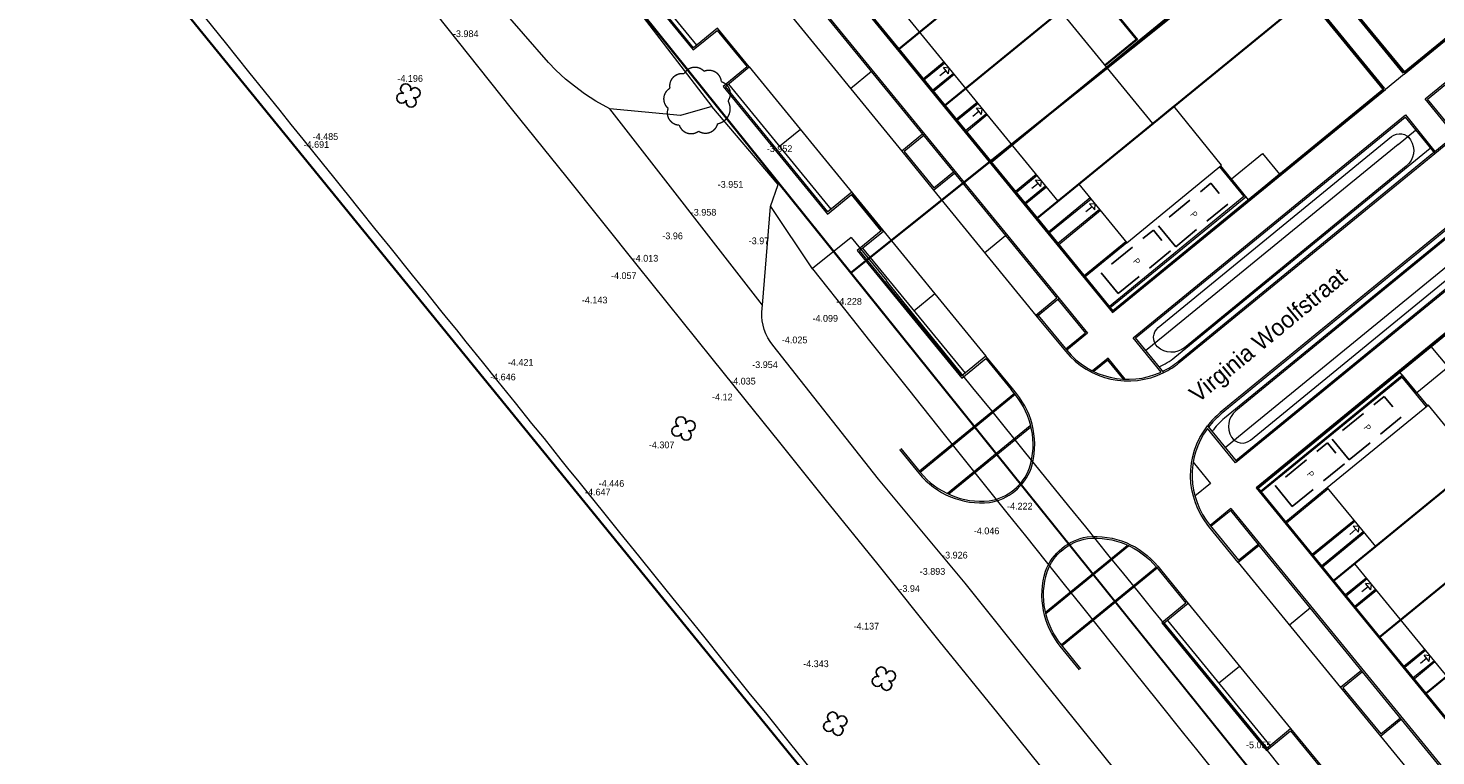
# Model space of a CAD drawing. Header units: metres. Extents: x 150385 to 171486, y 478588 to 485023.
# Tile 31 of 256: x 151462 to 151566, y 483253 to 483307. Entities that reach past the tile are written whole.
import ezdxf
from ezdxf.enums import TextEntityAlignment as Align
from ezdxf.lldxf.tags import DXFTag

# ---------------------------------------------------------------- set-up
doc = ezdxf.new("R2010")
doc.units = ezdxf.units.M
doc.linetypes.add('Stippelfijn', pattern=[3, 2, -1])
doc.layers.add('B-WE-KG-GRENS_PERCEEL-GV', color=150, linetype='KG-PERCEEL', lineweight=30, true_color=0x007fff)
doc.layers.add('X-XX-AL-PROEFSLEUF', color=20, linetype='Continuous', lineweight=18, true_color=0xff3f00)
doc.layers.add('Bomen_GP_PV', color=7, linetype='Continuous')
doc.layers.add('N-WE-VH-PP', color=7, linetype='Continuous')
for name, color, linetype, lineweight in [('H5H2008', 7, 'Continuous', 0), ('H5H2043', 7, 'Continuous', 0), ('N-WE-VH-KANTOPSLUITING_ACHTERKANTBAND TERRAS-G', 7, 'Continuous', 5), ('TOP-L-topo objecten vlak', 7, 'Continuous', 0), ('TOP-T-topo huisnummering naamgeving', 7, 'Continuous', 0)]:
    doc.layers.add(name, color=color, linetype=linetype, lineweight=lineweight)
doc.styles.add('NLCS-ISO-ANNOTATIEF-T25', font='NLCS-ISO.ttf', dxfattribs={"height": 2.5})
doc.styles.get("Standard").update_dxf_attribs({"font": 'NLCS-ISO.ttf'})
doc.styles.add('Style-INTL_ISO', font='INTL_ISO.shx')
doc.styles.add('Styledgn000', font='dgn000.shx')
tags = doc.linetypes.add('KG-PERCEEL', pattern='A,5.5,-2,["P",Standard,S=1.8,R=0,X=-0.5,Y=-0.9],-2,5.5,-2,[5,NLCS.shx,S=0.75,R=0,X=0,Y=0],-2', length=19).pattern_tags.tags
tags[6] = DXFTag(74, 10)

# ---------------------------------------------------------------- blocks, each defined once
blk = doc.blocks.new('pp')
at = {"layer": 'N-WE-VH-PP', "linetype": 'Stippelfijn', "flags": 128}
blk.add_lwpolyline([(-0.5, -5.47), (-2.5, -5.47), (-2.5, -0.47), (-0.5, -0.47)], close=True, dxfattribs=at)
at = {"layer": 'N-WE-VH-PP', "color": 0, "insert": (-1.48, -2.91), "char_height": 0.5, "attachment_point": 5, "style": 'NLCS-ISO-ANNOTATIEF-T25'}
blk.add_mtext('P', dxfattribs=at)
blk = doc.blocks.new('SGR-BOOM_GBKN')
for centre, start, end in [((-0.246, -0.1), 67.1244, 157.1244), ((-0.1, 0.246), 157.1244, 247.1244), ((-0.1, 0.246), 337.1244, 157.1244), ((0.246, 0.1), 247.1244, 337.1244), ((-0.246, -0.1), 157.1244, 337.1244), ((0.1, -0.246), 157.1244, 337.1244), ((0.1, -0.246), 337.1244, 67.1244)]:
    blk.add_arc(centre, 0.188, start, end)
at = {"extrusion": (0, 0, -1)}
blk.add_arc((-0.246, 0.1), 0.188, 22.8756, 202.8756, dxfattribs=at)

msp = doc.modelspace()

# ---------------------------------------------------------------- linework, layer by layer
at = {"layer": 'B-WE-KG-GRENS_PERCEEL-GV', "flags": 128}
for points in [[(150859.2, 484144.34), (150878.91, 484121.42), (150885.42, 484112.2), (150886.98, 484097.2), (150973.33, 483974.96), (150987.37, 483955.29), (151007.02, 483927.78), (151014.87, 483916.8), (151017.59, 483912.99), (151039.72, 483882.01), (151050.24, 483867.28), (151060.44, 483853.28), (151062.95, 483849.84), (151092.39, 483809.43), (151115.94, 483777.1), (151125.58, 483763.88), (151144.21, 483738.3), (151233.52, 483618.53), (151372.45, 483437.31), (151388.16, 483417.23), (151416.16, 483383.23), (151425.78, 483370.79), (151434.78, 483357.62), (151442.19, 483348.17), (151444.45, 483345.31), (151446.7, 483342.46), (151448.97, 483339.61), (151447.08, 483338.29), (151455.58, 483326.9), (151459.33, 483323.82), (151461.89, 483321.72), (151463.43, 483320.53), (151464.13, 483319.99), (151465, 483319.03), (151466.82, 483317.02), (151473.51, 483308.79), (151613.37, 483137.05), (151613.54, 483136.84), (151617.5, 483131.98), (151654.6, 483086.43), (151680.58, 483055.33), (151690.63, 483042.88), (151727.22, 483000), (151758.92, 482962.27), (151770.15, 482948.85), (151775.76, 482941.21), (151779.11, 482935.24), (151787.25, 482917.3), (151789.7, 482919.02), (151790.84, 482919.82), (151817.2, 482938.41), (151809.59, 482945.89), (151798.81, 482956.48), (151777.85, 482980.47), (151674.55, 483103.26), (151577.28, 483221.76), (151522.99, 483289.3), (151499.39, 483318.66), (151490.17, 483330.12), (151483.06, 483340.21), (151474.46, 483351.93), (151471.72, 483355.57), (151469, 483359.2), (151455.3, 483373.86), (151403.36, 483439.89), (151316.71, 483553.08), (151253.25, 483635.98), (151181.74, 483731.94), (151178.11, 483737.24), (151175.95, 483740.59), (151170.04, 483749.71), (151166.85, 483754.26), (151163.6, 483758.9), (151156.35, 483767.23), (151148.38, 483777.13), (151117.11, 483820.04), (151070.93, 483883.39), (151031.08, 483939.39), (151023.58, 483949.94), (150992.33, 483993.86), (150938.91, 484070.04), (150917.97, 484099.91), (150915.82, 484103.45), (150914.64, 484106.34), (150906.83, 484128.26), (150903.29, 484125.6), (150901.34, 484128.37), (150891.62, 484143.26), (150886.57, 484152.22), (150882.14, 484160.7)], [(150859.2, 484144.34), (150878.91, 484121.42), (150885.42, 484112.2), (150886.98, 484097.2), (150973.33, 483974.96), (150987.37, 483955.29), (151007.02, 483927.78), (151014.87, 483916.8), (151017.59, 483912.99), (151039.72, 483882.01), (151050.24, 483867.28), (151060.44, 483853.28), (151062.95, 483849.84), (151092.39, 483809.43), (151115.94, 483777.1), (151125.58, 483763.88), (151144.21, 483738.3), (151233.52, 483618.53), (151372.45, 483437.31), (151388.16, 483417.23), (151416.16, 483383.23), (151425.78, 483370.79), (151434.78, 483357.62), (151442.19, 483348.17), (151444.45, 483345.31), (151446.7, 483342.46), (151448.97, 483339.61), (151447.08, 483338.29), (151455.58, 483326.9), (151459.33, 483323.82), (151461.89, 483321.72), (151463.43, 483320.53), (151464.13, 483319.99), (151465, 483319.03), (151466.82, 483317.02), (151473.51, 483308.79), (151613.37, 483137.05), (151613.54, 483136.84), (151617.5, 483131.98), (151654.6, 483086.43), (151680.58, 483055.33), (151690.63, 483042.88), (151727.22, 483000), (151758.92, 482962.27), (151770.15, 482948.85), (151775.76, 482941.21), (151779.11, 482935.24), (151787.25, 482917.3), (151789.7, 482919.02), (151790.84, 482919.82), (151817.2, 482938.41), (151809.59, 482945.89), (151798.81, 482956.48), (151777.85, 482980.47), (151674.55, 483103.26), (151577.28, 483221.76), (151522.99, 483289.3), (151490.17, 483330.12), (151483.06, 483340.21), (151474.46, 483351.93), (151471.72, 483355.57), (151469, 483359.2), (151455.3, 483373.86), (151403.36, 483439.89), (151316.71, 483553.08), (151253.25, 483635.98), (151181.74, 483731.94), (151178.11, 483737.24), (151175.95, 483740.59), (151170.04, 483749.71), (151166.85, 483754.26), (151163.6, 483758.9), (151156.35, 483767.23), (151148.38, 483777.13), (151117.11, 483820.04), (151070.93, 483883.39), (151023.58, 483949.94), (150992.33, 483993.86), (150938.91, 484070.04), (150917.97, 484099.91), (150915.82, 484103.45), (150914.64, 484106.34), (150906.83, 484128.26), (150903.29, 484125.6), (150901.34, 484128.37), (150891.62, 484143.26), (150886.57, 484152.22), (150882.14, 484160.7)], [(150859.2, 484144.34), (150878.91, 484121.42), (150885.42, 484112.2), (150886.98, 484097.2), (150973.33, 483974.96), (150987.37, 483955.29), (151007.02, 483927.78), (151014.87, 483916.8), (151017.59, 483912.99), (151039.72, 483882.01), (151050.24, 483867.28), (151060.44, 483853.28), (151062.95, 483849.84), (151092.39, 483809.43), (151115.94, 483777.1), (151125.58, 483763.88), (151144.21, 483738.3), (151233.52, 483618.54), (151348.4, 483468.66), (151372.44, 483437.3), (151388.16, 483417.24), (151413.32, 483385.06), (151413.88, 483384.35), (151448.96, 483339.61), (151447.08, 483338.29), (151455.58, 483326.9), (151459.33, 483323.82), (151461.89, 483321.72), (151463.43, 483320.53), (151464.13, 483319.99), (151465, 483319.03), (151466.82, 483317.02), (151473.51, 483308.79), (151613.37, 483137.05), (151613.54, 483136.84), (151617.5, 483131.98), (151654.6, 483086.43), (151680.58, 483055.33), (151690.63, 483042.88), (151727.22, 483000), (151758.92, 482962.27), (151770.15, 482948.85), (151775.76, 482941.21), (151779.11, 482935.24), (151787.25, 482917.3), (151789.7, 482919.02), (151790.84, 482919.82), (151817.2, 482938.41), (151809.59, 482945.89), (151798.81, 482956.48), (151777.85, 482980.47), (151674.55, 483103.26), (151636.33, 483149.83), (151577.28, 483221.76), (151522.99, 483289.3), (151499.39, 483318.66), (151490.17, 483330.12), (151483.06, 483340.21), (151474.46, 483351.93), (151471.72, 483355.57), (151469, 483359.2), (151455.3, 483373.86), (151403.36, 483439.89), (151316.71, 483553.08), (151253.25, 483635.98), (151181.74, 483731.94), (151178.11, 483737.24), (151175.95, 483740.59), (151170.04, 483749.71), (151166.85, 483754.26), (151163.6, 483758.9), (151156.35, 483767.23), (151148.38, 483777.13), (151117.11, 483820.04), (151070.93, 483883.39), (151031.08, 483939.39), (151023.58, 483949.94), (150992.33, 483993.86), (150938.91, 484070.04), (150917.97, 484099.91), (150915.82, 484103.45), (150914.64, 484106.34), (150906.83, 484128.26), (150903.29, 484125.6), (150901.34, 484128.37), (150891.62, 484143.26), (150886.57, 484152.22), (150882.14, 484160.7)], [(150859.2, 484144.34), (150878.91, 484121.42), (150885.42, 484112.2), (150886.98, 484097.2), (150973.33, 483974.96), (150987.37, 483955.29), (151007.02, 483927.78), (151014.87, 483916.8), (151017.59, 483912.99), (151039.72, 483882.01), (151050.24, 483867.28), (151060.44, 483853.28), (151062.95, 483849.84), (151092.39, 483809.43), (151115.94, 483777.1), (151125.58, 483763.88), (151144.21, 483738.3), (151233.52, 483618.53), (151372.45, 483437.31), (151388.16, 483417.23), (151416.16, 483383.23), (151425.78, 483370.79), (151434.78, 483357.62), (151442.19, 483348.17), (151444.45, 483345.31), (151446.7, 483342.46), (151448.97, 483339.61), (151447.08, 483338.29), (151455.58, 483326.9), (151459.33, 483323.82), (151461.89, 483321.72), (151463.43, 483320.53), (151464.13, 483319.99), (151465, 483319.03), (151466.82, 483317.02), (151473.51, 483308.79), (151613.37, 483137.05), (151613.54, 483136.84), (151617.5, 483131.98), (151654.6, 483086.43), (151680.58, 483055.33), (151690.63, 483042.88), (151727.22, 483000), (151758.92, 482962.27), (151770.15, 482948.85), (151775.76, 482941.21), (151779.11, 482935.24), (151787.25, 482917.3), (151789.7, 482919.02), (151790.84, 482919.82), (151817.2, 482938.41), (151809.59, 482945.89), (151798.81, 482956.48), (151777.85, 482980.47), (151674.55, 483103.26), (151577.28, 483221.76), (151522.99, 483289.3), (151499.39, 483318.66), (151490.17, 483330.12), (151483.06, 483340.21), (151474.46, 483351.93), (151471.72, 483355.57), (151469, 483359.2), (151455.3, 483373.86), (151403.36, 483439.89), (151316.71, 483553.08), (151253.25, 483635.98), (151181.74, 483731.94), (151178.11, 483737.24), (151175.95, 483740.59), (151170.04, 483749.71), (151166.85, 483754.26), (151163.6, 483758.9), (151156.35, 483767.23), (151148.38, 483777.13), (151117.11, 483820.04), (151070.93, 483883.39), (151031.08, 483939.39), (151023.58, 483949.94), (150992.33, 483993.86), (150938.91, 484070.04), (150917.97, 484099.91), (150915.82, 484103.45), (150914.64, 484106.34), (150906.83, 484128.26), (150903.29, 484125.6), (150901.34, 484128.37), (150891.62, 484143.26), (150886.57, 484152.22), (150882.14, 484160.7)], [(150859.2, 484144.34), (150878.91, 484121.42), (150885.42, 484112.2), (150886.98, 484097.2), (150973.33, 483974.96), (150987.37, 483955.29), (151007.02, 483927.78), (151014.87, 483916.8), (151017.59, 483912.99), (151039.72, 483882.01), (151050.24, 483867.28), (151060.44, 483853.28), (151062.95, 483849.84), (151092.39, 483809.43), (151115.94, 483777.1), (151125.58, 483763.88), (151144.21, 483738.3), (151233.52, 483618.53), (151372.45, 483437.31), (151388.16, 483417.23), (151416.16, 483383.23), (151425.78, 483370.79), (151434.78, 483357.62), (151442.19, 483348.17), (151444.45, 483345.31), (151446.7, 483342.46), (151448.97, 483339.61), (151447.08, 483338.29), (151455.58, 483326.9), (151459.33, 483323.82), (151461.89, 483321.72), (151463.43, 483320.53), (151464.13, 483319.99), (151465, 483319.03), (151466.82, 483317.02), (151473.51, 483308.79), (151613.37, 483137.05), (151613.54, 483136.84), (151617.5, 483131.98), (151654.6, 483086.43), (151680.58, 483055.33), (151690.63, 483042.88), (151727.22, 483000), (151758.92, 482962.27), (151770.15, 482948.85), (151775.76, 482941.21), (151779.11, 482935.24), (151787.25, 482917.3), (151789.7, 482919.02), (151790.84, 482919.82), (151817.2, 482938.41), (151809.59, 482945.89), (151798.81, 482956.48), (151777.85, 482980.47), (151674.55, 483103.26), (151577.28, 483221.76), (151522.99, 483289.3), (151490.17, 483330.12), (151483.06, 483340.21), (151474.46, 483351.93), (151471.72, 483355.57), (151469, 483359.2), (151455.3, 483373.86), (151403.36, 483439.89), (151316.71, 483553.08), (151253.25, 483635.98), (151181.74, 483731.94), (151178.11, 483737.24), (151175.95, 483740.59), (151170.04, 483749.71), (151166.85, 483754.26), (151163.6, 483758.9), (151156.35, 483767.23), (151148.38, 483777.13), (151117.11, 483820.04), (151070.93, 483883.39), (151023.58, 483949.94), (150992.33, 483993.86), (150938.91, 484070.04), (150917.97, 484099.91), (150915.82, 484103.45), (150914.64, 484106.34), (150906.83, 484128.26), (150903.29, 484125.6), (150901.34, 484128.37), (150891.62, 484143.26), (150886.57, 484152.22), (150882.14, 484160.7)], [(151533.35, 483297.58), (151522.99, 483289.3), (151577.28, 483221.76), (151674.55, 483103.26), (151777.85, 482980.47), (151798.81, 482956.48), (151809.59, 482945.89), (152215.02, 483231.7), (151911.59, 483664.18), (151608.65, 483451.64), (151612.29, 483447.18), (151620.38, 483452.84), (151632.62, 483430.44), (151632.42, 483430.34), (151628.04, 483427.88), (151630.94, 483424.32), (151654.28, 483394.27), (151606.73, 483356.21), (151573.99, 483330.04), (151555.19, 483315.02), (151553.62, 483313.78)], [(151809.59, 482945.89), (152215.02, 483231.7), (151911.59, 483664.18), (151608.65, 483451.64), (151630.94, 483424.32), (151654.28, 483394.27), (151606.73, 483356.21), (151522.99, 483289.3), (151577.28, 483221.76), (151674.55, 483103.26), (151777.85, 482980.47), (151798.81, 482956.48)], [(151533.35, 483297.58), (151522.99, 483289.3), (151577.28, 483221.76), (151674.55, 483103.26), (151777.85, 482980.47), (151798.81, 482956.48), (151809.59, 482945.89), (152215.02, 483231.7), (151911.59, 483664.18), (151608.65, 483451.64), (151612.29, 483447.18), (151620.38, 483452.84), (151632.62, 483430.44), (151632.42, 483430.34), (151628.04, 483427.88), (151630.94, 483424.32), (151654.28, 483394.27), (151606.73, 483356.21), (151573.99, 483330.04), (151555.19, 483315.02), (151553.62, 483313.78)], [(151809.59, 482945.89), (152215.02, 483231.7), (151911.59, 483664.18), (151608.65, 483451.64), (151630.94, 483424.32), (151654.28, 483394.27), (151606.73, 483356.21), (151522.99, 483289.3), (151577.28, 483221.76), (151674.55, 483103.26), (151777.85, 482980.47), (151798.81, 482956.48)], [(151533.35, 483297.58), (151522.99, 483289.3), (151577.28, 483221.76), (151636.33, 483149.83), (151637.77, 483151.01), (151632.04, 483158.1), (151624.17, 483167.82), (151610.47, 483184.72), (151626.21, 483197.6), (151635.99, 483193.01), (151646.17, 483188.23), (151656.36, 483183.45), (151666.54, 483178.68), (151676.72, 483173.9), (151686.91, 483169.12), (151697.09, 483164.34), (151707.27, 483159.56), (151691.5, 483125.95), (151695.85, 483123.92), (151711.62, 483157.52), (151722.65, 483152.34), (151733.68, 483147.17), (151744.71, 483141.99), (151754.38, 483137.46), (151754.38, 483133.32), (151767.22, 483133.28), (151780.21, 483133.25), (151798.96, 483133.2), (151817.71, 483133.14), (151817.55, 483071.63), (151830.05, 483071.59), (151830.12, 483102.01), (151830.18, 483120.59), (151830.23, 483139.18), (151914.11, 483138.94), (151914.15, 483153.71), (151834.15, 483153.94), (151834.2, 483172.51), (151834.26, 483191.09), (151834.31, 483209.67), (151914.31, 483209.45), (151914.35, 483225.88), (151834.35, 483226.1), (151834.41, 483244.68), (151834.44, 483255.93), (151834.46, 483267.18), (151834.54, 483293.05), (151914.54, 483292.83), (151914.55, 483296.36), (151915.98, 483296.35), (151916.16, 483296.36), (151916.33, 483296.36), (151916.51, 483296.38), (151916.68, 483296.4), (151916.86, 483296.43), (151917.03, 483296.46), (151917.2, 483296.5), (151917.37, 483296.54), (151917.53, 483296.59), (151917.7, 483296.65), (151917.86, 483296.71), (151918.02, 483296.78), (151918.18, 483296.85), (151918.34, 483296.93), (151918.49, 483297.02), (151918.64, 483297.11), (151918.79, 483297.2), (151918.93, 483297.3), (151919.07, 483297.41), (151919.21, 483297.52), (151919.34, 483297.63), (151919.47, 483297.75), (151919.59, 483297.88), (151919.71, 483298), (151919.83, 483298.14), (151919.93, 483298.27), (151920.04, 483298.41), (151920.14, 483298.55), (151920.24, 483298.7), (151920.33, 483298.85), (151920.41, 483299), (151920.49, 483299.16), (151920.57, 483299.32), (151920.63, 483299.48), (151920.7, 483299.64), (151920.75, 483299.8), (151920.8, 483299.97), (151920.85, 483300.14), (151920.89, 483300.31), (151920.92, 483300.48), (151920.95, 483300.66), (151920.97, 483300.83), (151920.99, 483301), (151921, 483301.18), (151921, 483301.35), (151921, 483356.46), (151921, 483451.49), (151921, 483451.66), (151920.99, 483451.83), (151920.97, 483452), (151920.95, 483452.17), (151920.93, 483452.34), (151920.89, 483452.51), (151920.86, 483452.67), (151920.81, 483452.84), (151920.76, 483453), (151920.71, 483453.16), (151920.65, 483453.32), (151920.58, 483453.48), (151920.51, 483453.64), (151920.44, 483453.79), (151920.36, 483453.94), (151920.27, 483454.09), (151920.18, 483454.23), (151920.08, 483454.37), (151822.52, 483592.33), (151775.46, 483559.42), (151773.17, 483562.7), (151771.12, 483565.63), (151608.65, 483451.64), (151612.29, 483447.18), (151615.74, 483449.59), (151620.38, 483452.83), (151624.64, 483455.82), (151629.29, 483459.07), (151638.77, 483465.71), (151650.25, 483439.2), (151642.19, 483435.44), (151637.38, 483432.99), (151632.62, 483430.44), (151628.05, 483427.87), (151630.94, 483424.32), (151653.43, 483395.36), (151653.57, 483395.41), (151664.88, 483399.12), (151673.86, 483402.07), (151676.45, 483402.57), (151688.25, 483404.81), (151694.86, 483406.08), (151694.48, 483408.03), (151688.89, 483406.97), (151683.79, 483406), (151678.19, 483404.93), (151673.09, 483403.95), (151664.65, 483401.2), (151657.28, 483423.67), (151665.5, 483427.11), (151670.57, 483428.97), (151675.69, 483430.69), (151680.86, 483432.27), (151686.04, 483433.77), (151695.38, 483436.28), (151704.76, 483438.54), (151710.03, 483439.7), (151715.31, 483440.79), (151720.62, 483441.8), (151725.92, 483442.82), (151731.22, 483443.82), (151736.54, 483444.83), (151745.25, 483446.5), (151750.55, 483418.72), (151741.82, 483417.05), (151736.52, 483416.05), (151731.22, 483415.03), (151725.92, 483414.02), (151720.62, 483413.02), (151715.31, 483412), (151709.99, 483410.98), (151710.37, 483409.03), (151711.99, 483409.33), (151723.79, 483411.57), (151734.59, 483413.64), (151735.57, 483378.82), (151724.74, 483378.52), (151714.09, 483378.05), (151703.51, 483377.1), (151692.99, 483375.64), (151682.54, 483373.69), (151672.2, 483371.26), (151662.03, 483368.21), (151652.18, 483364.53), (151644.17, 483386.17), (151639.14, 483382.15), (151646.56, 483362.07), (151638.88, 483358.39), (151634.08, 483355.9), (151629.36, 483353.3), (151624.68, 483350.59), (151620.08, 483347.77), (151613.06, 483343.17), (151604.51, 483354.42), (151602.15, 483352.55), (151602.88, 483351.66), (151599.72, 483349.07), (151598.96, 483349.99), (151573.99, 483330.04), (151577.07, 483326.28), (151582.7, 483319.41), (151564.08, 483304.18), (151558.45, 483311.04), (151555.19, 483315.02), (151553.62, 483313.78), (151556.9, 483309.78), (151562.53, 483302.9), (151542.43, 483286.46), (151536.82, 483293.34), (151533.4, 483297.51)], [(151522.99, 483289.3), (151606.73, 483356.21), (151654.28, 483394.27), (151630.94, 483424.32), (151608.65, 483451.64), (151471.72, 483355.57), (151474.46, 483351.93), (151483.06, 483340.21), (151490.17, 483330.12)], [(151522.99, 483289.3), (151606.73, 483356.21), (151654.28, 483394.27), (151630.94, 483424.32), (151608.65, 483451.64), (151471.72, 483355.57), (151474.46, 483351.93), (151483.06, 483340.21), (151490.17, 483330.12)], [(151499.39, 483318.66), (151522.99, 483289.3), (151533.35, 483297.58), (151516.29, 483318.42), (151536.37, 483334.86), (151553.62, 483313.78), (151555.19, 483315.02), (151537.92, 483336.12), (151556.55, 483351.37), (151573.65, 483330.47), (151573.99, 483330.04), (151606.73, 483356.21), (151654.28, 483394.27), (151630.94, 483424.32), (151628.04, 483427.88), (151623.24, 483425.09), (151611.47, 483446.61), (151612.29, 483447.18), (151608.65, 483451.64), (151507.76, 483380.86), (151534.89, 483347.71)], [(151499.39, 483318.66), (151522.99, 483289.3), (151533.35, 483297.58), (151529.97, 483301.71), (151526.56, 483305.89), (151523.14, 483310.07), (151519.72, 483314.24), (151516.3, 483318.41), (151510.67, 483325.28), (151531.54, 483342.35), (151550.92, 483358.24), (151556.55, 483351.35), (151559.98, 483347.17), (151563.39, 483343.01), (151566.81, 483338.83), (151570.23, 483334.65), (151573.65, 483330.47), (151573.99, 483330.04), (151598.96, 483349.99), (151596.23, 483353.32), (151599.4, 483355.91), (151602.15, 483352.55), (151604.51, 483354.42), (151600.7, 483359.43), (151596.61, 483356.08), (151592.43, 483352.67), (151588.26, 483349.24), (151584.08, 483345.84), (151577.2, 483340.2), (151559.92, 483361.34), (151566.78, 483366.97), (151570.96, 483370.39), (151575.15, 483373.81), (151579.34, 483377.21), (151583.56, 483380.56), (151590.98, 483386.27), (151598.49, 483391.86), (151602.88, 483395.01), (151607.28, 483398.13), (151611.73, 483401.2), (151616.22, 483404.18), (151623.72, 483408.95), (151636.25, 483391.07), (151628.96, 483385.97), (151624.54, 483382.86), (151620.12, 483379.78), (151615.7, 483376.69), (151611.26, 483373.6), (151604.29, 483368.72), (151605.43, 483367.07), (151608, 483368.87), (151612.28, 483371.87), (151616.89, 483375.08), (151621.19, 483378.08), (151625.77, 483381.29), (151636.65, 483388.91), (151639.14, 483382.15), (151644.17, 483386.17), (151642.14, 483391.66), (151653.43, 483395.36), (151630.94, 483424.32), (151628.05, 483427.87), (151627.92, 483427.79), (151623.24, 483425.07), (151615.64, 483420.47), (151608.17, 483415.68), (151603.67, 483412.68), (151599.21, 483409.63), (151594.86, 483406.45), (151590.48, 483403.29), (151583.31, 483398.05), (151569.73, 483417.42), (151577.03, 483422.53), (151581.45, 483425.63), (151585.88, 483428.72), (151590.3, 483431.81), (151594.73, 483434.89), (151603.12, 483440.78), (151611.47, 483446.62), (151612.29, 483447.18), (151608.65, 483451.64), (151507.76, 483380.86), (151507.75, 483380.85), (151534.9, 483347.7)], [(151499.39, 483318.66), (151522.99, 483289.3), (151533.35, 483297.58), (151516.29, 483318.42), (151536.37, 483334.86), (151553.62, 483313.78), (151555.19, 483315.02), (151537.92, 483336.12), (151556.55, 483351.37), (151573.65, 483330.47), (151573.99, 483330.04), (151606.73, 483356.21), (151654.28, 483394.27), (151630.94, 483424.32), (151628.04, 483427.88), (151623.24, 483425.09), (151611.47, 483446.61), (151612.29, 483447.18), (151608.65, 483451.64), (151507.76, 483380.86), (151534.89, 483347.71)], [(151516.29, 483318.42), (151533.35, 483297.58), (151553.62, 483313.78), (151536.37, 483334.86)], [(151516.29, 483318.42), (151533.35, 483297.58), (151553.62, 483313.78), (151536.37, 483334.86)], [(151523.14, 483310.07), (151526.56, 483305.89), (151546.63, 483322.31), (151543.22, 483326.49)], [(151577.07, 483326.28), (151558.45, 483311.04), (151564.08, 483304.18), (151582.7, 483319.41)], [(151526.56, 483305.89), (151529.97, 483301.71), (151550.05, 483318.13), (151546.63, 483322.31)], [(151529.97, 483301.71), (151533.35, 483297.58), (151538.31, 483301.54), (151553.47, 483313.96), (151550.05, 483318.13)], [(151533.4, 483297.51), (151536.82, 483293.34), (151556.9, 483309.78), (151553.62, 483313.78), (151538.31, 483301.54)], [(151553.47, 483313.96), (151538.31, 483301.54), (151553.62, 483313.78)], [(151536.82, 483293.34), (151542.43, 483286.46), (151562.53, 483302.9), (151556.9, 483309.78)], [(151558.82, 483266.44), (151553.19, 483273.31), (151573.27, 483289.74), (151578.9, 483282.87), (151582.32, 483278.69), (151585.74, 483274.52), (151589.16, 483270.34), (151592.58, 483266.15), (151595.99, 483261.97), (151599.42, 483257.8), (151600.97, 483259.07), (151594.13, 483267.43), (151590.71, 483271.6), (151587.29, 483275.78), (151583.87, 483279.97), (151580.45, 483284.14), (151574.83, 483291.01), (151593.45, 483306.26), (151599.08, 483299.38), (151602.49, 483295.2), (151605.92, 483291.02), (151609.35, 483286.85), (151612.75, 483282.67), (151618.6, 483275.52), (151617.41, 483272.98), (151625.5, 483269.18), (151630.39, 483266.89), (151635.28, 483264.59), (151640.16, 483262.3), (151645.05, 483260.01), (151653.1, 483256.23), (151639.54, 483227.36), (151632.22, 483232.67), (151627.46, 483236.11), (151623.32, 483239.11), (151618.56, 483242.57), (151614.42, 483245.57), (151612.98, 483246.61), (151611.8, 483244.99), (151615.89, 483242.01), (151620.83, 483238.42), (151624.93, 483235.45), (151629.86, 483231.86), (151637.3, 483226.46), (151609.88, 483204.03), (151604.26, 483210.9), (151600.84, 483215.08), (151597.43, 483219.26), (151594, 483223.44), (151590.58, 483227.62), (151584.96, 483234.49), (151579.33, 483241.36), (151575.91, 483245.54), (151572.5, 483249.72), (151569.08, 483253.9), (151565.66, 483258.08), (151562.23, 483262.26)], [(151558.82, 483266.44), (151553.19, 483273.31), (151573.27, 483289.74), (151578.9, 483282.87), (151582.32, 483278.69), (151585.74, 483274.52), (151589.16, 483270.34), (151592.58, 483266.15), (151595.99, 483261.97), (151599.42, 483257.8), (151600.97, 483259.07), (151594.13, 483267.43), (151590.71, 483271.6), (151587.29, 483275.78), (151583.87, 483279.97), (151580.45, 483284.14), (151574.83, 483291.01), (151593.45, 483306.26), (151599.08, 483299.38), (151602.49, 483295.2), (151605.92, 483291.02), (151609.35, 483286.85), (151612.75, 483282.67), (151618.6, 483275.52), (151617.41, 483272.98), (151625.5, 483269.18), (151630.39, 483266.89), (151635.28, 483264.59), (151640.16, 483262.3), (151645.05, 483260.01), (151653.1, 483256.23), (151639.54, 483227.36), (151632.22, 483232.67), (151627.46, 483236.11), (151623.32, 483239.11), (151618.56, 483242.57), (151614.42, 483245.57), (151612.98, 483246.61), (151611.8, 483244.99), (151615.89, 483242.01), (151620.83, 483238.42), (151624.93, 483235.45), (151629.86, 483231.86), (151637.3, 483226.46), (151609.88, 483204.03), (151604.26, 483210.9), (151600.84, 483215.08), (151597.43, 483219.26), (151594, 483223.44), (151590.58, 483227.62), (151584.96, 483234.49), (151579.33, 483241.36), (151575.91, 483245.54), (151572.5, 483249.72), (151569.08, 483253.9), (151565.66, 483258.08), (151562.23, 483262.26)], [(151558.82, 483266.44), (151553.19, 483273.31), (151573.27, 483289.74), (151578.9, 483282.87), (151582.32, 483278.69), (151585.74, 483274.52), (151589.16, 483270.34), (151592.58, 483266.15), (151595.99, 483261.97), (151599.42, 483257.8), (151600.97, 483259.07), (151594.13, 483267.43), (151590.71, 483271.6), (151587.29, 483275.78), (151583.87, 483279.97), (151580.45, 483284.14), (151574.83, 483291.01), (151593.45, 483306.26), (151599.08, 483299.38), (151602.49, 483295.2), (151605.92, 483291.02), (151609.35, 483286.85), (151612.75, 483282.67), (151618.6, 483275.52), (151617.41, 483272.98), (151625.5, 483269.18), (151630.39, 483266.89), (151635.28, 483264.59), (151640.16, 483262.3), (151645.05, 483260.01), (151653.1, 483256.23), (151639.54, 483227.36), (151632.22, 483232.67), (151627.46, 483236.11), (151623.32, 483239.11), (151618.56, 483242.57), (151614.42, 483245.57), (151612.98, 483246.61), (151611.8, 483244.99), (151615.89, 483242.01), (151620.83, 483238.42), (151624.93, 483235.45), (151629.86, 483231.86), (151637.3, 483226.46), (151609.88, 483204.03), (151604.26, 483210.9), (151600.84, 483215.08), (151597.43, 483219.26), (151594, 483223.44), (151590.58, 483227.62), (151584.96, 483234.49), (151579.33, 483241.36), (151575.91, 483245.54), (151572.5, 483249.72), (151569.08, 483253.9), (151565.66, 483258.08), (151562.23, 483262.26)], [(151533.35, 483297.58), (151533.4, 483297.51), (151538.31, 483301.54)], [(151578.9, 483282.87), (151573.27, 483289.74), (151553.19, 483273.31), (151558.82, 483266.44)], [(151578.9, 483282.87), (151573.27, 483289.74), (151553.19, 483273.31), (151558.82, 483266.44)], [(151578.9, 483282.87), (151573.27, 483289.74), (151553.19, 483273.31), (151558.82, 483266.44)], [(151558.82, 483266.44), (151562.23, 483262.26), (151582.32, 483278.69), (151578.9, 483282.87)], [(151558.82, 483266.44), (151562.23, 483262.26), (151582.32, 483278.69), (151578.9, 483282.87)], [(151558.82, 483266.44), (151562.23, 483262.26), (151582.32, 483278.69), (151578.9, 483282.87)], [(151562.23, 483262.26), (151565.66, 483258.08), (151585.74, 483274.52), (151582.32, 483278.69)], [(151562.23, 483262.26), (151565.66, 483258.08), (151585.74, 483274.52), (151582.32, 483278.69)], [(151562.23, 483262.26), (151565.66, 483258.08), (151585.74, 483274.52), (151582.32, 483278.69)], [(151565.66, 483258.08), (151569.08, 483253.9), (151589.16, 483270.34), (151585.74, 483274.52)], [(151565.66, 483258.08), (151569.08, 483253.9), (151589.16, 483270.34), (151585.74, 483274.52)], [(151565.66, 483258.08), (151569.08, 483253.9), (151589.16, 483270.34), (151585.74, 483274.52)]]:
    msp.add_lwpolyline(points, close=True, dxfattribs=at)
msp.add_lwpolyline([(151280.28, 483033.28), (151293.5, 483042.45), (151316.13, 483058.13), (151355.43, 483085.29), (151373.99, 483085.69), (151387.67, 483085.94), (151387.68, 483086.17), (151398.24, 483086.35), (151398.25, 483086.2), (151401.29, 483086.26), (151433.23, 483086.78), (151525.27, 483088.51), (151534.49, 483088.7), (151537.53, 483088.88), (151539.9, 483089.17), (151542.56, 483089.68), (151545.19, 483090.33), (151547.89, 483091.25), (151550.4, 483092.27), (151552.96, 483093.58), (151555.46, 483095.14), (151557.78, 483096.75), (151560.43, 483098.66), (151613.37, 483137.05), (151473.51, 483308.79), (151465, 483319.03), (151463.43, 483320.53), (151461.89, 483321.72), (151459.33, 483323.82), (151455.29, 483327.05), (151447.08, 483338.29), (151402.89, 483307.28), (151419.35, 483283.82), (151452.01, 483237.27), (151401.43, 483236.24), (151319.64, 483234.57), (151291.09, 483228.84), (151188.04, 483156.54)], dxfattribs=at)
msp.add_lwpolyline([(151280.28, 483033.28), (151293.5, 483042.45), (151316.13, 483058.13), (151355.43, 483085.29), (151373.99, 483085.69), (151387.67, 483085.94), (151387.68, 483086.17), (151398.24, 483086.35), (151398.25, 483086.2), (151401.29, 483086.26), (151433.23, 483086.78), (151525.27, 483088.51), (151534.49, 483088.7), (151537.53, 483088.88), (151539.9, 483089.17), (151542.56, 483089.68), (151545.19, 483090.33), (151547.89, 483091.25), (151550.4, 483092.27), (151552.96, 483093.58), (151555.46, 483095.14), (151557.78, 483096.75), (151560.43, 483098.66), (151613.37, 483137.05), (151473.51, 483308.79), (151465, 483319.03), (151463.43, 483320.53), (151461.89, 483321.72), (151459.33, 483323.82), (151455.29, 483327.05), (151447.08, 483338.29), (151402.89, 483307.28), (151419.35, 483283.82), (151452.01, 483237.27), (151401.43, 483236.24), (151319.64, 483234.57), (151291.09, 483228.84), (151188.04, 483156.54)], dxfattribs=at)
msp.add_lwpolyline([(151280.28, 483033.28), (151293.5, 483042.45), (151316.13, 483058.13), (151355.43, 483085.29), (151373.99, 483085.69), (151387.67, 483085.94), (151387.68, 483086.17), (151398.24, 483086.35), (151398.25, 483086.2), (151401.29, 483086.26), (151433.23, 483086.78), (151525.27, 483088.51), (151534.49, 483088.7), (151537.53, 483088.88), (151539.9, 483089.17), (151542.56, 483089.68), (151545.19, 483090.33), (151547.89, 483091.25), (151550.4, 483092.27), (151552.96, 483093.58), (151555.46, 483095.14), (151557.78, 483096.75), (151560.43, 483098.66), (151613.37, 483137.05), (151473.51, 483308.79), (151465, 483319.03), (151463.43, 483320.53), (151461.89, 483321.72), (151459.33, 483323.82), (151455.29, 483327.05), (151447.08, 483338.29), (151402.89, 483307.28), (151419.35, 483283.82), (151452.01, 483237.27), (151401.43, 483236.24), (151319.64, 483234.57), (151291.09, 483228.84), (151188.04, 483156.54)], dxfattribs=at)
msp.add_lwpolyline([(151280.28, 483033.28), (151293.5, 483042.45), (151316.13, 483058.13), (151355.43, 483085.29), (151373.99, 483085.69), (151387.67, 483085.94), (151387.68, 483086.17), (151398.24, 483086.35), (151398.25, 483086.2), (151401.29, 483086.26), (151433.23, 483086.78), (151525.27, 483088.51), (151534.49, 483088.7), (151537.53, 483088.88), (151539.9, 483089.17), (151542.56, 483089.68), (151545.19, 483090.33), (151547.89, 483091.25), (151550.4, 483092.27), (151552.96, 483093.58), (151555.46, 483095.14), (151557.78, 483096.75), (151560.43, 483098.66), (151613.37, 483137.05), (151473.51, 483308.79), (151465, 483319.03), (151463.43, 483320.53), (151461.89, 483321.72), (151459.33, 483323.82), (151455.29, 483327.05), (151447.08, 483338.29), (151402.89, 483307.28), (151419.35, 483283.82), (151452.01, 483237.27), (151401.43, 483236.24), (151319.64, 483234.57), (151291.09, 483228.84), (151188.04, 483156.54)], dxfattribs=at)
msp.add_lwpolyline([(151280.28, 483033.28), (151293.5, 483042.45), (151316.13, 483058.13), (151355.43, 483085.29), (151373.99, 483085.69), (151387.67, 483085.94), (151387.68, 483086.17), (151398.24, 483086.35), (151398.25, 483086.2), (151401.29, 483086.26), (151433.23, 483086.78), (151525.27, 483088.51), (151534.49, 483088.7), (151537.53, 483088.88), (151539.9, 483089.17), (151542.56, 483089.68), (151545.19, 483090.33), (151547.89, 483091.25), (151550.4, 483092.27), (151552.96, 483093.58), (151555.46, 483095.14), (151557.78, 483096.75), (151560.43, 483098.66), (151613.37, 483137.05), (151473.51, 483308.79), (151465, 483319.03), (151463.43, 483320.53), (151461.89, 483321.72), (151459.33, 483323.82), (151455.29, 483327.05), (151447.08, 483338.29), (151402.89, 483307.28), (151419.35, 483283.82), (151452.01, 483237.27), (151401.43, 483236.24), (151319.64, 483234.57), (151291.09, 483228.84), (151188.04, 483156.54)], dxfattribs=at)
at = {"layer": 'N-WE-VH-KANTOPSLUITING_ACHTERKANTBAND TERRAS-G', "color": 7, "lineweight": 9, "flags": 128}
for points in [[(151505.5, 483316.74), (151502.69, 483320.17), (151506.41, 483323.21), (151509.21, 483319.78), (151510.76, 483321.05), (151538.28, 483287.41), (151536.73, 483286.14), (151538.92, 483283.47, 0.348841), (151546.21, 483281.89), (151544.11, 483284.46), (151564.12, 483300.84), (151566.32, 483298.15), (151567.98, 483299.5), (151565.78, 483302.19), (151584.33, 483317.38), (151585.89, 483315.48, 0.249069), (151584.78, 483321), (151545.12, 483369.47, 0.390947)], [(151506.5, 483323.28), (151509.23, 483319.95), (151510.78, 483321.21), (151538.45, 483287.39), (151536.9, 483286.13), (151539.01, 483283.55, 0.341624), (151546.02, 483281.93), (151543.94, 483284.48), (151564.14, 483301.01), (151566.34, 483298.31), (151567.81, 483299.52), (151565.61, 483302.21), (151584.35, 483317.55), (151585.83, 483315.74, 0.238752), (151584.69, 483320.93), (151545.03, 483369.39, 0.390947)], [(151625.71, 483276.27), (151619.69, 483279.09, -0.112057), (151617.56, 483280.76), (151595.33, 483307.92, 0.238752), (151590.47, 483310.07), (151591.95, 483308.26), (151573.21, 483292.92), (151571, 483295.62), (151569.53, 483294.41), (151571.74, 483291.72), (151551.54, 483275.19), (151549.45, 483277.74, 0.341508), (151549.65, 483270.55), (151551.76, 483267.97), (151553.31, 483269.24)], [(151593.46, 483306.26), (151574.8, 483291), (151600.91, 483259.08), (151599.43, 483257.86), (151573.31, 483289.78), (151553.2, 483273.32), (151609.98, 483203.92), (151617.04, 483209.7, -0.288754), (151629.84, 483211.29), (151633.06, 483209.77)], [(151545.87, 483282.31, 0.062683), (151547.03, 483283.03), (151565.99, 483298.55)], [(151546.14, 483281.99, 0.058313), (151547.29, 483282.72), (151566.25, 483298.24)], [(151546.21, 483281.89, 0.05712), (151547.36, 483282.63), (151566.32, 483298.15)], [(151569.36, 483294.43), (151550.4, 483278.92, 0.057226), (151549.45, 483277.93)], [(151569.44, 483294.34), (151550.48, 483278.82, 0.058418), (151549.53, 483277.84)], [(151569.69, 483294.03), (151550.73, 483278.51, 0.062781), (151549.79, 483277.52)], [(151580.88, 483235.36), (151553.29, 483269.07), (151551.74, 483267.8), (151549.56, 483270.47, -0.348722), (151549.45, 483277.93), (151551.55, 483275.36), (151571.57, 483291.74)], [(151573.29, 483289.9), (151553.06, 483273.33), (151609.97, 483203.78), (151617.1, 483209.62, -0.288754), (151629.8, 483211.19), (151633.11, 483209.64), (151640.11, 483224.56)], [(151526.6, 483276.18), (151528.04, 483274.42, 0.250936), (151533.28, 483272.25, 0.267949), (151536.37, 483274.78, 0.250936), (151535.28, 483280.34), (151534.98, 483280.71)], [(151526.7, 483276.26), (151528.14, 483274.5, 0.250763), (151533.26, 483272.37, 0.267422), (151536.26, 483274.82, 0.250763), (151535.19, 483280.27), (151534.89, 483280.63)], [(151551.2, 483271.81), (151605.91, 483204.96), (151604.36, 483203.69), (151606.35, 483201.28, 0.39584), (151614.38, 483200.73), (151617.8, 483203.53, -0.288754), (151628.51, 483204.86), (151637.1, 483200.83)], [(151539.97, 483259.84), (151538.53, 483261.6, -0.250936), (151537.44, 483267.16, -0.267949), (151540.53, 483269.7, -0.250936), (151545.77, 483267.53), (151546.06, 483267.16)], [(151540.06, 483259.92), (151538.62, 483261.68, -0.250763), (151537.55, 483267.12, -0.267422), (151540.55, 483269.58, -0.250763), (151545.67, 483267.45), (151547.86, 483264.78), (151546.08, 483263.32), (151553.83, 483253.85), (151555.61, 483255.31), (151558.41, 483251.89), (151556.61, 483250.42), (151564.36, 483240.94), (151566.16, 483242.41), (151567.85, 483240.35), (151566.07, 483238.9), (151573.82, 483229.42)]]:
    msp.add_lwpolyline(points, format="xyb", dxfattribs=at)
for points in [[(151564.05, 483304.04), (151582.83, 483319.41), (151544.25, 483366.55), (151546.11, 483368.07)], [(151563.99, 483304.11), (151536.96, 483337.14), (151535.56, 483336.01), (151562.59, 483302.97)], [(151582.69, 483319.42), (151564.03, 483304.15), (151536.97, 483337.23)], [(151535.48, 483336.01), (151562.55, 483302.94), (151542.43, 483286.48), (151510.67, 483325.3)], [(151510.59, 483325.23), (151542.42, 483286.34), (151562.66, 483302.9)], [(151534.98, 483280.71), (151533.02, 483283.1), (151531.24, 483281.65), (151523.64, 483290.94), (151525.42, 483292.39), (151523.06, 483295.28), (151521.28, 483293.82), (151513.68, 483303.11), (151515.46, 483304.57), (151513.1, 483307.45), (151511.32, 483306), (151503.72, 483315.28), (151505.5, 483316.74)], [(151503.55, 483315.3), (151511.3, 483305.83), (151513.08, 483307.28), (151515.29, 483304.58), (151513.51, 483303.13), (151521.26, 483293.65), (151523.04, 483295.11), (151525.25, 483292.41), (151523.47, 483290.95), (151531.22, 483281.48), (151533, 483282.94), (151534.89, 483280.63)], [(151503.95, 483315.47), (151511.55, 483306.19)], [(151550.02, 483315.02), (151549.37, 483314.48), (151548.61, 483315.41), (151541.64, 483309.71), (151544.17, 483306.61), (151541.85, 483304.71)], [(151550.06, 483314.97), (151549.36, 483314.39), (151548.6, 483315.32), (151541.73, 483309.7), (151544.26, 483306.6), (151541.89, 483304.67)], [(151517.99, 483309.05), (151526.77, 483298.32)], [(151515.46, 483304.57), (151533.02, 483283.1)], [(151524.52, 483304.23), (151522.97, 483302.96)], [(151529.91, 483304.94), (151528.36, 483303.67)], [(151529.97, 483304.86), (151528.42, 483303.6)], [(151530.06, 483304.29), (151529.59, 483303.91)], [(151530.29, 483304.48), (151529.87, 483304.52)], [(151530.25, 483304.05), (151529.87, 483304.52)], [(151530.25, 483304.05), (151530.29, 483304.48)], [(151513.91, 483303.3), (151521.51, 483294.01)], [(151530.6, 483304.09), (151529.06, 483302.82)], [(151530.67, 483304.01), (151529.12, 483302.75)], [(151564.05, 483304.04), (151562.66, 483302.9)], [(151532.36, 483301.94), (151530.82, 483300.67)], [(151532.43, 483301.86), (151530.88, 483300.59)], [(151533.06, 483301.09), (151531.51, 483299.82)], [(151532.51, 483301.28), (151532.05, 483300.9)], [(151532.7, 483301.05), (151532.32, 483301.52)], [(151532.74, 483301.47), (151532.32, 483301.52)], [(151532.7, 483301.05), (151532.74, 483301.47)], [(151533.12, 483301.01), (151531.58, 483299.74)], [(151519.26, 483299.92), (151517.71, 483298.66)], [(151528.32, 483299.58), (151526.77, 483298.32), (151529.13, 483295.43), (151530.68, 483296.7)], [(151528.4, 483299.49), (151526.94, 483298.3)], [(151563.6, 483298.82), (151564.9, 483299.89)], [(151526.94, 483298.3), (151529.15, 483295.6)], [(151563.6, 483298.82), (151546.3, 483284.67)], [(151550.36, 483297.16), (151552.16, 483294.96), (151542.18, 483286.79)], [(151542.24, 483286.71), (151552.3, 483294.94), (151550.44, 483297.23)], [(151529.15, 483295.6), (151530.61, 483296.79)], [(151536.75, 483296.58), (151535.2, 483295.32)], [(151536.81, 483296.51), (151535.26, 483295.24)], [(151536.89, 483295.93), (151536.43, 483295.55)], [(151537.13, 483296.12), (151536.7, 483296.16)], [(151537.08, 483295.7), (151536.7, 483296.16)], [(151537.08, 483295.7), (151537.13, 483296.12)], [(151525.25, 483292.41), (151523.04, 483295.11)], [(151529.13, 483295.43), (151536.73, 483286.14)], [(151537.44, 483295.73), (151535.9, 483294.46)], [(151537.51, 483295.65), (151535.96, 483294.39)], [(151540.75, 483294.85), (151537.66, 483292.31)], [(151540.82, 483294.77), (151537.72, 483292.24)], [(151541.45, 483293.99), (151538.35, 483291.46)], [(151541.51, 483293.92), (151538.42, 483291.38)], [(151540.9, 483294.19), (151540.44, 483293.81)], [(151541.09, 483293.96), (151540.71, 483294.42)], [(151541.13, 483294.38), (151540.71, 483294.42)], [(151541.09, 483293.96), (151541.13, 483294.38)], [(151534.48, 483292.05), (151532.93, 483290.79)], [(151523.87, 483291.13), (151531.47, 483281.84)], [(151543.41, 483291.6), (151540.31, 483289.07)], [(151543.47, 483291.53), (151540.37, 483288.99)], [(151569.49, 483291.63), (151552.19, 483277.47)], [(151527.67, 483286.48), (151529.22, 483287.75)], [(151538.45, 483287.4), (151536.81, 483286.05)], [(151538.36, 483287.32), (151540.4, 483284.82)], [(151538.45, 483287.39), (151540.56, 483284.82), (151539.01, 483283.55)], [(151540.4, 483284.82), (151538.95, 483283.63)], [(151546.3, 483284.67), (151544.87, 483283.5)], [(151543.36, 483281.4), (151542.08, 483282.96), (151540.93, 483282.02)], [(151543.23, 483281.4), (151542.07, 483282.82), (151541.03, 483281.97)], [(151553.39, 483273.09), (151563.91, 483281.7), (151565.78, 483279.42)], [(151565.7, 483279.36), (151563.9, 483281.56), (151553.45, 483273.01)], [(151535.13, 483280.34), (151528.08, 483274.57)], [(151535.19, 483280.26), (151528.14, 483274.49)], [(151536.3, 483277.93), (151530.16, 483272.91)], [(151536.32, 483277.82), (151530.26, 483272.86)], [(151552.19, 483277.47), (151550.76, 483276.3)], [(151548.4, 483275.24), (151549.68, 483273.67), (151548.53, 483272.73)], [(151558.35, 483273.34), (151555.26, 483270.81)], [(151558.41, 483273.26), (151555.32, 483270.73)], [(151551.2, 483271.81), (151549.65, 483270.55)], [(151553.23, 483269.17), (151551.18, 483271.67), (151549.71, 483270.47)], [(151560.33, 483270.92), (151557.23, 483268.39)], [(151560.39, 483270.85), (151557.29, 483268.31)], [(151561.02, 483270.07), (151557.93, 483267.54)], [(151561.09, 483270), (151557.99, 483267.46)], [(151560.47, 483270.27), (151560.01, 483269.89)], [(151560.66, 483270.04), (151560.28, 483270.5)], [(151560.71, 483270.46), (151560.28, 483270.5)], [(151560.66, 483270.04), (151560.71, 483270.46)], [(151543.5, 483269.04), (151537.44, 483264.09)], [(151543.6, 483269), (151537.47, 483263.98)], [(151551.74, 483267.8), (151559.34, 483258.52)], [(151545.67, 483267.46), (151538.62, 483261.69)], [(151545.73, 483267.38), (151538.68, 483261.61)], [(151546.06, 483267.16), (151548.03, 483264.76), (151546.25, 483263.31), (151553.85, 483254.02), (151555.63, 483255.48), (151558.58, 483251.87), (151556.8, 483250.41), (151564.4, 483241.13), (151566.18, 483242.58), (151568.01, 483240.34), (151566.23, 483238.88), (151573.83, 483229.59), (151575.61, 483231.05), (151579.73, 483226.02), (151577.95, 483224.56), (151585.55, 483215.28), (151587.33, 483216.73), (151592.88, 483209.95), (151591.1, 483208.5), (151598.7, 483199.21), (151600.48, 483200.67), (151602.05, 483198.74)], [(151561.24, 483266.65), (151559.69, 483265.39)], [(151561.3, 483266.58), (151559.75, 483265.31)], [(151561.93, 483265.8), (151560.38, 483264.54)], [(151562, 483265.73), (151560.45, 483264.46)], [(151561.38, 483266), (151560.92, 483265.62)], [(151561.57, 483265.77), (151561.19, 483266.23)], [(151561.62, 483266.19), (151561.19, 483266.23)], [(151561.57, 483265.77), (151561.62, 483266.19)], [(151548.03, 483264.76), (151555.63, 483255.48)], [(151546.48, 483263.5), (151554.08, 483254.21)], [(151557.09, 483264.43), (151555.54, 483263.16)], [(151565.58, 483261.34), (151564.03, 483260.08)], [(151565.64, 483261.27), (151564.1, 483260)], [(151566.28, 483260.49), (151564.73, 483259.23)], [(151566.34, 483260.42), (151564.79, 483259.15)], [(151565.73, 483260.69), (151565.26, 483260.31)], [(151565.92, 483260.46), (151565.54, 483260.92)], [(151565.96, 483260.88), (151565.54, 483260.92)], [(151565.92, 483260.46), (151565.96, 483260.88)], [(151550.28, 483258.85), (151551.83, 483260.12)], [(151560.89, 483259.78), (151559.34, 483258.52), (151562.29, 483254.91), (151563.84, 483256.18)], [(151560.97, 483259.69), (151559.51, 483258.5), (151562.31, 483255.08), (151563.77, 483256.27)], [(151562.29, 483254.91), (151569.89, 483245.62)]]:
    msp.add_lwpolyline(points, dxfattribs=at)
for points in [[(151521.32, 483329.81), (151514.27, 483324.05), (151538.36, 483294.62), (151539.9, 483295.88), (151543.47, 483291.53), (151550.51, 483297.29), (151546.95, 483301.65), (151545.4, 483300.38)], [(151553.55, 483298.16), (151554.81, 483296.61), (151552.49, 483294.71), (151551.23, 483296.26)], [(151567.31, 483282.29), (151564.99, 483280.39), (151563.72, 483281.93), (151566.04, 483283.83)], [(151591.96, 483244.42), (151567.88, 483273.86), (151569.42, 483275.12), (151565.86, 483279.48), (151558.35, 483273.34), (151561.92, 483268.98), (151560.37, 483267.71), (151584.45, 483238.28)]]:
    msp.add_lwpolyline(points, close=True, dxfattribs=at)
for points in [[(151564.21, 483297.22), (151547.74, 483283.74, -0.377417), (151545.76, 483283.81, -0.451993), (151545.81, 483285.24), (151563.12, 483299.4, -0.451993), (151564.53, 483299.17, -0.377417)], [(151551.24, 483277.11, 0.452108), (151552.65, 483276.88), (151569.96, 483291.05, 0.452108), (151570.01, 483292.47, 0.377308), (151568.03, 483292.54), (151551.56, 483279.06, 0.377308)]]:
    msp.add_lwpolyline(points, format="xyb", close=True, dxfattribs=at)
at = {"layer": 'TOP-L-topo objecten vlak', "color": 7, "linetype": 'Continuous', "lineweight": 18, "flags": 128}
for points in [[(151473.56, 483352.55), (151512.68, 483301.64)], [(151505.1, 483301.47), (151504.06, 483302.04), (151503.24, 483302.58), (151502.48, 483303.14), (151501.83, 483303.67), (151501.11, 483304.33), (151500.55, 483304.9), (151494.99, 483311.32), (151477.38, 483333.67), (151464.34, 483350.21)], [(151461.17, 483347.63), (151474.11, 483331.16), (151474.13, 483331.14), (151478.76, 483325.33), (151483.64, 483319.21), (151488.2, 483313.49), (151492.21, 483308.48), (151497.8, 483301.49), (151501.91, 483296.36), (151507.12, 483289.86), (151512.67, 483282.95), (151515.12, 483279.9), (151517.69, 483276.71), (151521.07, 483272.51), (151524.99, 483267.64), (151529.53, 483262), (151533.89, 483256.6), (151538.61, 483250.76)], [(151520.1, 483252.4), (151518.45, 483254.44), (151516.78, 483256.51), (151515.46, 483258.14), (151513.65, 483260.39), (151511.98, 483262.45), (151510.69, 483264.05), (151509.81, 483265.14), (151508.48, 483266.79), (151507.26, 483268.29), (151505.86, 483270.02), (151504.67, 483271.5), (151503.42, 483273.05), (151502.83, 483273.79), (151502, 483274.81), (151501.5, 483275.43), (151500.25, 483276.99), (151499.33, 483278.12), (151498.11, 483279.64), (151496.83, 483281.22), (151495.66, 483282.68), (151494.45, 483284.18), (151493.75, 483285.06), (151492.99, 483285.99), (151492.58, 483286.5), (151491.46, 483287.9), (151490.47, 483289.13), (151488.8, 483291.2), (151487.68, 483292.59), (151486.6, 483293.93), (151485.65, 483295.12), (151485.41, 483295.41), (151484.62, 483296.4), (151483.79, 483297.43), (151482.36, 483299.21), (151481.47, 483300.31), (151480.65, 483301.34), (151478.33, 483304.22), (151476.6, 483306.38), (151475.14, 483308.2)], [(151512.68, 483301.64), (151510.35, 483300.97), (151505.1, 483301.47)], [(151516.45, 483286.89), (151505.1, 483301.47)], [(151517.02, 483294.22), (151517.59, 483295.86), (151512.68, 483301.64)], [(151516.45, 483286.89), (151517.02, 483294.22)], [(151517.02, 483294.22), (151520.13, 483289.6)], [(151523.02, 483291.92), (151520.14, 483289.61), (151520.13, 483289.6)], [(151523.02, 483291.92), (151525.63, 483288.72)], [(151520.13, 483289.6), (151520.14, 483289.59), (151523.09, 483285.89), (151524.39, 483284.26), (151527.27, 483280.64), (151529.93, 483277.31), (151533.29, 483273.09), (151534.67, 483271.37), (151535.95, 483269.77), (151537.49, 483267.84), (151538.82, 483266.18), (151540.08, 483264.6), (151541.54, 483262.78), (151542.31, 483261.82), (151544, 483259.71), (151545.73, 483257.55), (151547.69, 483255.1), (151548.64, 483253.92), (151551.12, 483250.83), (151554.37, 483246.78), (151557.78, 483242.54), (151561.63, 483237.75), (151566.01, 483232.32), (151570.07, 483227.28)], [(151568.76, 483235.59), (151564.89, 483240.33), (151560.93, 483245.2), (151557.63, 483249.26), (151554.88, 483252.64), (151553.9, 483253.85), (151551.09, 483257.3), (151549.12, 483259.73), (151547.13, 483262.18), (151545.43, 483264.27), (151544.33, 483265.63), (151543.26, 483266.95), (151542.17, 483268.28), (151540.42, 483270.44), (151539.17, 483271.98), (151537.79, 483273.69), (151535.88, 483276.04), (151533.47, 483279.02), (151532.05, 483280.77), (151529.8, 483283.55), (151527.57, 483286.3), (151525.63, 483288.7), (151525.62, 483288.71), (151525.63, 483288.72)], [(151567.71, 483221.3), (151563.85, 483226.07), (151560.34, 483230.41), (151557.11, 483234.4), (151553.92, 483238.35), (151551.13, 483241.82), (151548.97, 483244.5), (151546.14, 483248.01), (151541.76, 483253.46), (151536.8, 483259.62), (151531.47, 483266.27), (151525.05, 483273.99), (151517.2, 483283.93), (151517, 483284.2), (151516.84, 483284.47), (151516.69, 483284.77), (151516.57, 483285.09), (151516.48, 483285.41), (151516.42, 483285.73), (151516.39, 483286.03), (151516.39, 483286.35), (151516.42, 483286.67), (151516.45, 483286.89)]]:
    msp.add_lwpolyline(points, dxfattribs=at)
at = {"layer": 'X-XX-AL-PROEFSLEUF', "const_width": 0.1, "flags": 128}
msp.add_lwpolyline([(151513.88, 483302.05, 0.520567), (151513.38, 483303.47, 0.520567), (151512.1, 483304.25, 0.520567), (151510.62, 483304.07, 0.520567), (151509.57, 483302.99, 0.520567), (151509.44, 483301.5, 0.520567), (151510.27, 483300.25, 0.520567), (151511.7, 483299.8, 0.520567), (151513.1, 483300.35, 0.520567)], format="xyb", close=True, dxfattribs=at)

# ---------------------------------------------------------------- block references
at = {"layer": 'Bomen_GP_PV', "xscale": 2, "yscale": 2, "zscale": 2}
for p in [(151490.16, 483302.46), (151510.58, 483277.75), (151525.45, 483259.18), (151521.84, 483255.84)]:
    msp.add_blockref('SGR-BOOM_GBKN', p, dxfattribs=at)
at = {"layer": 'N-WE-VH-KANTOPSLUITING_ACHTERKANTBAND TERRAS-G', "color": 7, "lineweight": 9, "rotation": 309.2919651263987}
for p in [(151551.65, 483294.31), (151547.39, 483290.83), (151564.52, 483278.49), (151560.3, 483275.04)]:
    msp.add_blockref('pp', p, dxfattribs=at)

# ---------------------------------------------------------------- texts
at = {"layer": 'H5H2008', "color": 7, "char_height": 0.5, "attachment_point": 7, "line_spacing_factor": 0.8, "style": 'Styledgn000'}
for s, insert in [(' -3.984', (151493.28, 483306.78)), (' -4.196', (151489.16, 483303.46)), (' -4.691', (151482.2, 483298.56)), (' -4.485', (151482.87, 483299.15)), (' -3.952', (151516.57, 483298.25)), (' -3.951', (151512.93, 483295.6)), (' -3.958', (151510.93, 483293.53)), (' -3.96', (151508.82, 483291.78)), (' -3.97', (151515.23, 483291.41)), (' -4.013', (151506.62, 483290.12)), (' -4.057', (151505.01, 483288.83)), (' -4.143', (151502.85, 483287.02)), (' -4.228', (151521.73, 483286.92)), (' -4.099', (151519.96, 483285.66)), (' -4.025', (151517.69, 483284.06)), (' -4.421', (151497.36, 483282.4)), (' -3.954', (151515.49, 483282.22)), (' -4.646', (151496.04, 483281.31)), (' -4.035', (151513.85, 483281)), (' -4.12', (151512.51, 483279.83)), (' -4.307', (151507.82, 483276.27)), (' -4.446', (151504.1, 483273.41)), (' -4.647', (151503.08, 483272.77))]:
    msp.add_mtext(s, dxfattribs=dict(at, insert=insert))
at = {"layer": 'H5H2043', "color": 1, "true_color": 0xff0000, "char_height": 0.5, "attachment_point": 7, "line_spacing_factor": 0.8, "style": 'Styledgn000'}
for s, insert in [('{\\C1; -3.97}', (151515.23, 483291.41)), ('{\\C1; -4.222}', (151534.4, 483271.73)), ('{\\C1; -4.046}', (151531.93, 483269.89)), ('{\\C1; -3.926}', (151529.58, 483268.09)), ('{\\C1; -3.893}', (151527.92, 483266.88)), ('{\\C1; -3.94}', (151526.41, 483265.61)), ('{\\C1; -4.137}', (151523.01, 483262.82)), ('{\\C1; -4.343}', (151519.27, 483260.03)), ('{\\C1; -5.055}', (151552.13, 483254.01))]:
    msp.add_mtext(s, dxfattribs=dict(at, insert=insert))
at = {"layer": 'TOP-T-topo huisnummering naamgeving', "linetype": 'Continuous', "lineweight": 30, "style": 'Style-INTL_ISO'}
msp.add_text('Virginia Woolfstraat', height=1.25, rotation=39.4981, dxfattribs=at).set_placement((151553.95, 483284.69), align=Align.MIDDLE_CENTER)

doc.saveas('drawing.dxf')
